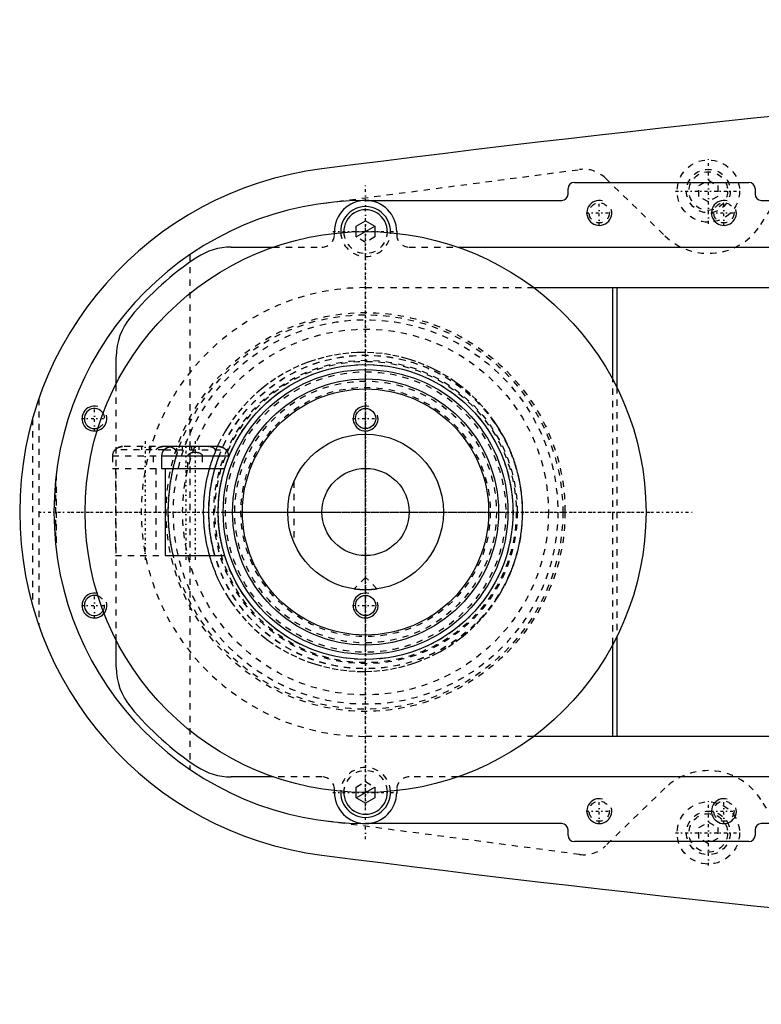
# Model space of a CAD drawing. Extents: x -1055 to 186, y -120 to 120.
# Tile 1 of 8: x -1055 to -936, y -79 to 79. Entities that reach past the tile are written whole.
import ezdxf

# ---------------------------------------------------------------- set-up
doc = ezdxf.new("R2010")
doc.units = 0
doc.linetypes.add('CENTER', pattern=[1.5, 0.45, -0.5, 0.05, -0.5])
doc.linetypes.add('DASHED', pattern=[2, 1, -1])
for name, color, linetype in [('AM_0', 7, 'CONTINUOUS'), ('AM_10', 7, 'CONTINUOUS'), ('AM_3', 7, 'DASHED'), ('AM_7', 7, 'CENTER')]:
    doc.layers.add(name, color=color, linetype=linetype)

msp = doc.modelspace()

# ---------------------------------------------------------------- linework, layer by layer
at = {"layer": 'AM_0', "color": 7, "linetype": 'CONTINUOUS'}
for p, q in [((-966.5, 52.9), (-938.5, 52.9)), ((-967.5, 51), (-967.5, 51.9)), ((-937.5, 51.9), (-937.5, 51)), ((-1000, 50), (-968.5, 50)), ((-936.5, 50), (-830, 50)), ((-1001.5, 45.87), (-1000, 46.73)), ((-1001.5, 44.97), (-1001.5, 45.87)), ((-1000, 46.73), (-998.5, 45.87)), ((-998.5, 45.87), (-998.5, 44.97)), ((-1005, 44.72), (-1005, 45)), ((-995, 45), (-995, 44.72)), ((-1021.56, 42.5), (-1014.79, 42.5)), ((-985.21, 42.5), (-867, 42.5)), ((-973, 36), (-901.33, 36)), ((-960.3, 21.18), (-960.3, 36)), ((-959.7, 36), (-959.7, 20.03)), ((-1040, 20.62), (-1040, 24.92)), ((-1032.26, 10), (-1032.34, 10)), ((-1023.58, 10.5), (-1031.12, 10.5)), ((-1022.36, 10), (-1022.44, 10)), ((-1032.73, 9), (-1032.73, 7)), ((-1032.73, 9), (-1021.98, 9)), ((-1021.98, 8.74), (-1021.98, 9)), ((-1032.73, 7), (-1022.59, 7)), ((-1032.15, 7), (-1032.15, -7)), ((-1032.15, -7), (-1022.59, -7)), ((-959.7, -20.03), (-959.7, -36)), ((-1040, -24.92), (-1040, -20.62)), ((-960.3, -36), (-960.3, -21.18)), ((-901.33, -36), (-973, -36)), ((-1014.79, -42.5), (-1021.56, -42.5)), ((-867, -42.5), (-985.21, -42.5)), ((-1005, -45), (-1005, -44.72)), ((-1001.5, -45.87), (-1001.5, -44.97)), ((-998.5, -44.97), (-998.5, -45.87)), ((-995, -44.72), (-995, -45)), ((-1000, -46.73), (-1001.5, -45.87)), ((-998.5, -45.87), (-1000, -46.73)), ((-968.5, -50), (-1000, -50)), ((-830, -50), (-936.5, -50)), ((-967.5, -51.9), (-967.5, -51)), ((-937.5, -51), (-937.5, -51.9)), ((-938.5, -52.9), (-966.5, -52.9))]:
    msp.add_line(p, q, dxfattribs=at)
for points in [[(-1031.12, 10.5, 0), (-1031.15, 10.5, 0), (-1031.22, 10.5, 0), (-1031.29, 10.49, 0), (-1031.33, 10.49, 0), (-1031.37, 10.48, 0), (-1031.44, 10.47, 0), (-1031.51, 10.45, 0), (-1031.58, 10.43, 0), (-1031.65, 10.41, 0), (-1031.71, 10.38, 0), (-1031.74, 10.37, 0), (-1031.77, 10.36, 0), (-1031.84, 10.33, 0), (-1031.9, 10.29, 0), (-1031.96, 10.25, 0), (-1032.02, 10.21, 0), (-1032.08, 10.17, 0), (-1032.11, 10.14, 0), (-1032.14, 10.12, 0), (-1032.19, 10.07, 0), (-1032.24, 10.03, 0), (-1032.26, 10, 0)], [(-1032.26, 10, 0), (-1032.24, 10.02, 0), (-1032.21, 10.06, 0), (-1032.17, 10.1, 0), (-1032.15, 10.11, 0), (-1032.13, 10.13, 0), (-1032.08, 10.17, 0), (-1032.04, 10.2, 0), (-1031.99, 10.23, 0), (-1031.94, 10.27, 0), (-1031.89, 10.3, 0), (-1031.87, 10.31, 0), (-1031.84, 10.32, 0), (-1031.79, 10.35, 0), (-1031.74, 10.37, 0), (-1031.69, 10.39, 0), (-1031.64, 10.41, 0), (-1031.59, 10.43, 0), (-1031.56, 10.44, 0), (-1031.54, 10.44, 0), (-1031.48, 10.46, 0), (-1031.43, 10.47, 0), (-1031.4, 10.48, 0)], [(-1022.44, 10, 0), (-1022.46, 10.03, 0), (-1022.51, 10.07, 0), (-1022.56, 10.12, 0), (-1022.59, 10.14, 0), (-1022.62, 10.17, 0), (-1022.68, 10.21, 0), (-1022.74, 10.25, 0), (-1022.8, 10.29, 0), (-1022.86, 10.33, 0), (-1022.93, 10.36, 0), (-1022.96, 10.37, 0), (-1022.99, 10.38, 0), (-1023.05, 10.41, 0), (-1023.12, 10.43, 0), (-1023.19, 10.45, 0), (-1023.26, 10.47, 0), (-1023.33, 10.48, 0), (-1023.37, 10.49, 0), (-1023.41, 10.49, 0), (-1023.48, 10.5, 0), (-1023.55, 10.5, 0), (-1023.58, 10.5, 0)], [(-1023.3, 10.48, 0), (-1023.27, 10.47, 0), (-1023.22, 10.46, 0), (-1023.16, 10.44, 0), (-1023.14, 10.44, 0), (-1023.11, 10.43, 0), (-1023.06, 10.41, 0), (-1023.01, 10.39, 0), (-1022.96, 10.37, 0), (-1022.91, 10.35, 0), (-1022.86, 10.32, 0), (-1022.83, 10.31, 0), (-1022.81, 10.3, 0), (-1022.76, 10.27, 0), (-1022.71, 10.23, 0), (-1022.66, 10.2, 0), (-1022.62, 10.17, 0), (-1022.57, 10.13, 0), (-1022.55, 10.11, 0), (-1022.53, 10.1, 0), (-1022.49, 10.06, 0), (-1022.46, 10.02, 0), (-1022.44, 10, 0)], [(-1000, -12.5, 0), (-1000.01, -12.5, 0), (-1000.04, -12.5, 0), (-1000.07, -12.5, 0), (-1000.08, -12.5, 0), (-1000.1, -12.5, 0), (-1000.12, -12.5, 0), (-1000.15, -12.5, 0), (-1000.18, -12.5, 0), (-1000.2, -12.5, 0), (-1000.23, -12.5, 0), (-1000.25, -12.5, 0), (-1000.26, -12.5, 0), (-1000.29, -12.5, 0), (-1000.31, -12.5, 0), (-1000.34, -12.5, 0), (-1000.37, -12.49, 0), (-1000.4, -12.49, 0), (-1000.41, -12.49, 0), (-1000.42, -12.49, 0), (-1000.45, -12.49, 0), (-1000.48, -12.49, 0), (-1000.49, -12.49, 0), (-1000.51, -12.49, 0), (-1000.53, -12.49, 0), (-1000.56, -12.49, 0), (-1000.57, -12.49, 0), (-1000.59, -12.49, 0), (-1000.61, -12.48, 0), (-1000.64, -12.48, 0), (-1000.67, -12.48, 0), (-1000.69, -12.48, 0), (-1000.72, -12.48, 0), (-1000.73, -12.48, 0), (-1000.74, -12.48, 0), (-1000.77, -12.48, 0), (-1000.8, -12.47, 0), (-1000.82, -12.47, 0), (-1000.85, -12.47, 0), (-1000.87, -12.47, 0), (-1000.88, -12.47, 0), (-1000.9, -12.47, 0), (-1000.92, -12.47, 0), (-1000.94, -12.46, 0), (-1000.97, -12.46, 0), (-1000.99, -12.46, 0), (-1001.01, -12.46, 0), (-1001.03, -12.46, 0), (-1001.04, -12.46, 0), (-1001.06, -12.45, 0), (-1001.08, -12.45, 0), (-1001.1, -12.45, 0), (-1001.13, -12.45, 0), (-1001.15, -12.45, 0), (-1001.16, -12.45, 0), (-1001.17, -12.45, 0), (-1001.19, -12.44, 0), (-1001.21, -12.44, 0), (-1001.23, -12.44, 0), (-1001.25, -12.44, 0), (-1001.27, -12.44, 0), (-1001.28, -12.43, 0), (-1001.29, -12.43, 0), (-1001.31, -12.43, 0), (-1001.33, -12.43, 0), (-1001.34, -12.43, 0), (-1001.34, -12.43, 0), (-1001.36, -12.43, 0), (-1001.38, -12.42, 0), (-1001.39, -12.42, 0), (-1001.4, -12.42, 0), (-1001.41, -12.42, 0), (-1001.43, -12.42, 0), (-1001.45, -12.42, 0), (-1001.46, -12.41, 0), (-1001.48, -12.41, 0), (-1001.49, -12.41, 0), (-1001.5, -12.41, 0), (-1001.51, -12.41, 0), (-1001.53, -12.41, 0), (-1001.54, -12.4, 0), (-1001.56, -12.4, 0), (-1001.57, -12.4, 0), (-1001.58, -12.4, 0), (-1001.59, -12.4, 0), (-1001.6, -12.4, 0), (-1001.61, -12.4, 0), (-1001.63, -12.39, 0), (-1001.64, -12.39, 0), (-1001.65, -12.39, 0), (-1001.66, -12.39, 0), (-1001.67, -12.39, 0), (-1001.68, -12.39, 0), (-1001.69, -12.39, 0), (-1001.7, -12.38, 0), (-1001.71, -12.38, 0), (-1001.72, -12.38, 0), (-1001.73, -12.38, 0), (-1001.73, -12.38, 0), (-1001.74, -12.38, 0), (-1001.75, -12.38, 0), (-1001.76, -12.38, 0), (-1001.77, -12.37, 0), (-1001.78, -12.37, 0), (-1001.78, -12.37, 0), (-1001.78, -12.37, 0), (-1001.79, -12.37, 0), (-1001.8, -12.37, 0), (-1001.8, -12.37, 0), (-1001.81, -12.37, 0), (-1001.81, -12.37, 0), (-1001.82, -12.37, 0), (-1001.82, -12.37, 0), (-1001.82, -12.37, 0), (-1001.83, -12.37, 0), (-1001.83, -12.36, 0), (-1001.84, -12.36, 0), (-1001.84, -12.36, 0), (-1001.84, -12.36, 0), (-1001.85, -12.36, 0), (-1001.85, -12.36, 0), (-1001.85, -12.36, 0), (-1001.85, -12.36, 0), (-1001.86, -12.36, 0), (-1001.86, -12.36, 0), (-1001.86, -12.36, 0), (-1001.86, -12.36, 0), (-1001.86, -12.36, 0), (-1001.86, -12.36, 0), (-1001.86, -12.36, 0), (-1001.86, -12.36, 0)], [(-998.14, -12.36, 0), (-998.14, -12.36, 0), (-998.14, -12.36, 0), (-998.14, -12.36, 0), (-998.14, -12.36, 0), (-998.14, -12.36, 0), (-998.14, -12.36, 0), (-998.14, -12.36, 0), (-998.15, -12.36, 0), (-998.15, -12.36, 0), (-998.15, -12.36, 0), (-998.15, -12.36, 0), (-998.16, -12.36, 0), (-998.16, -12.36, 0), (-998.16, -12.36, 0), (-998.17, -12.36, 0), (-998.17, -12.37, 0), (-998.18, -12.37, 0), (-998.18, -12.37, 0), (-998.18, -12.37, 0), (-998.19, -12.37, 0), (-998.19, -12.37, 0), (-998.2, -12.37, 0), (-998.2, -12.37, 0), (-998.21, -12.37, 0), (-998.22, -12.37, 0), (-998.22, -12.37, 0), (-998.22, -12.37, 0), (-998.23, -12.37, 0), (-998.24, -12.38, 0), (-998.25, -12.38, 0), (-998.26, -12.38, 0), (-998.27, -12.38, 0), (-998.27, -12.38, 0), (-998.28, -12.38, 0), (-998.29, -12.38, 0), (-998.3, -12.38, 0), (-998.31, -12.39, 0), (-998.32, -12.39, 0), (-998.33, -12.39, 0), (-998.34, -12.39, 0), (-998.35, -12.39, 0), (-998.36, -12.39, 0), (-998.37, -12.39, 0), (-998.39, -12.4, 0), (-998.4, -12.4, 0), (-998.41, -12.4, 0), (-998.42, -12.4, 0), (-998.43, -12.4, 0), (-998.44, -12.4, 0), (-998.46, -12.4, 0), (-998.47, -12.41, 0), (-998.49, -12.41, 0), (-998.5, -12.41, 0), (-998.51, -12.41, 0), (-998.52, -12.41, 0), (-998.54, -12.41, 0), (-998.55, -12.42, 0), (-998.57, -12.42, 0), (-998.59, -12.42, 0), (-998.6, -12.42, 0), (-998.61, -12.42, 0), (-998.62, -12.42, 0), (-998.64, -12.43, 0), (-998.66, -12.43, 0), (-998.66, -12.43, 0), (-998.67, -12.43, 0), (-998.69, -12.43, 0), (-998.71, -12.43, 0), (-998.72, -12.43, 0), (-998.73, -12.44, 0), (-998.75, -12.44, 0), (-998.77, -12.44, 0), (-998.79, -12.44, 0), (-998.81, -12.44, 0), (-998.83, -12.45, 0), (-998.84, -12.45, 0), (-998.85, -12.45, 0), (-998.87, -12.45, 0), (-998.9, -12.45, 0), (-998.92, -12.45, 0), (-998.94, -12.45, 0), (-998.96, -12.46, 0), (-998.97, -12.46, 0), (-998.99, -12.46, 0), (-999.01, -12.46, 0), (-999.03, -12.46, 0), (-999.06, -12.46, 0), (-999.08, -12.47, 0), (-999.1, -12.47, 0), (-999.12, -12.47, 0), (-999.13, -12.47, 0), (-999.15, -12.47, 0), (-999.18, -12.47, 0), (-999.2, -12.47, 0), (-999.23, -12.48, 0), (-999.26, -12.48, 0), (-999.27, -12.48, 0), (-999.28, -12.48, 0), (-999.31, -12.48, 0), (-999.33, -12.48, 0), (-999.36, -12.48, 0), (-999.39, -12.48, 0), (-999.41, -12.49, 0), (-999.43, -12.49, 0), (-999.44, -12.49, 0), (-999.47, -12.49, 0), (-999.49, -12.49, 0), (-999.51, -12.49, 0), (-999.52, -12.49, 0), (-999.55, -12.49, 0), (-999.58, -12.49, 0), (-999.59, -12.49, 0), (-999.6, -12.49, 0), (-999.63, -12.49, 0), (-999.66, -12.5, 0), (-999.69, -12.5, 0), (-999.71, -12.5, 0), (-999.74, -12.5, 0), (-999.75, -12.5, 0), (-999.77, -12.5, 0), (-999.8, -12.5, 0), (-999.82, -12.5, 0), (-999.85, -12.5, 0), (-999.88, -12.5, 0), (-999.9, -12.5, 0), (-999.92, -12.5, 0), (-999.93, -12.5, 0), (-999.96, -12.5, 0), (-999.99, -12.5, 0), (-1000, -12.5, 0)]]:
    msp.add_polyline3d(points, dxfattribs=at)
for centre, radius in [((-1000, 0), 45), ((-1000, 0), 23.65), ((-1000, 0), 22.85), ((-1000, 0), 21.35), ((-1000, 0), 19.75), ((-1000, 15), 1.62), ((-1000, 0), 12.5), ((-1000, 0), 7), ((-1000, -15), 1.62)]:
    msp.add_circle(centre, radius, dxfattribs=at)
for centre, radius, start, end in [((-623.05, -2920.27), 3000, 91.26165, 97.35313), ((-1000, 0), 55.5, 97.2532, 262.7468), ((-966.5, 51.9), 1, 90, 180), ((-938.5, 51.9), 1, 0, 90), ((-968.5, 51), 1, 270, 0), ((-936.5, 51), 1, 180, 270), ((-1000, 0), 50, 90, 270), ((-1000, 45), 5, 0, 180), ((-1000, 45), 4, 357.4527, 182.5473), ((-1000, 45), 3.5, 357.7713, 182.2287), ((-1021.56, 32.5), 10, 90, 123.5573), ((-1000, 0), 49, 123.5573, 140.2849), ((-1030, 24.92), 10, 140.2849, 180), ((-1043.5, 15), 1.62, 31.4794, 290.4694), ((-1031.23, 9), 1.5, 138.1897, 180), ((-1023.48, 9), 1.5, 0, 41.8103), ((-1043.5, -15), 1.62, 69.5306, 328.5206), ((-1030, -24.92), 10, 180, 219.7151), ((-1000, 0), 49, 219.7151, 236.4427), ((-1021.56, -32.5), 10, 236.4427, 270), ((-1000, -45), 5, 180, 0), ((-1000, -45), 4, 177.4527, 2.5473), ((-1000, -45), 3.5, 177.7713, 2.2287), ((-968.5, -51), 1, 0, 90), ((-936.5, -51), 1, 90, 180), ((-966.5, -51.9), 1, 180, 270), ((-938.5, -51.9), 1, 270, 0), ((-623.05, 2920.27), 3000, 262.64687, 268.73835)]:
    msp.add_arc(centre, radius, start, end, dxfattribs=at)
at = {"layer": 'AM_10', "color": 7, "linetype": 'CONTINUOUS'}
for p, q in [((-1001.5, 44.13), (-998.5, 45.87)), ((-1001.5, -45.87), (-998.5, -44.13))]:
    msp.add_line(p, q, dxfattribs=at)
for centre in [(-962.5, 48), (-942.5, 48), (-1043.5, 15), (-1000, 15), (-1043.5, -15), (-1000, -15), (-962.5, -48), (-942.5, -48)]:
    msp.add_arc(centre, 2, 75, 15, dxfattribs=at)
at = {"layer": 'AM_3', "color": 6, "linetype": 'DASHED'}
for p, q in [((-936.56, 46.13), (-929.22, 57.68)), ((-1006.53, 49.57), (-965.65, 54.96)), ((-961.52, 53.59), (-951.96, 44.32)), ((-946.5, 52.37), (-945, 53.23)), ((-946.5, 50.63), (-946.5, 52.37)), ((-945, 53.23), (-943.5, 52.37)), ((-943.5, 52.37), (-943.5, 50.63)), ((-945, 49.77), (-946.5, 50.63)), ((-943.5, 50.63), (-945, 49.77)), ((-1005, 44.5), (-1005, 44.72)), ((-1001.5, 44.13), (-1001.5, 44.97)), ((-998.5, 44.97), (-998.5, 44.13)), ((-995, 44.72), (-995, 44.5)), ((-1000, 43.27), (-1001.5, 44.13)), ((-998.5, 44.13), (-1000, 43.27)), ((-1028.19, 41.3), (-1028.19, -41.3)), ((-1014.79, 42.5), (-1007, 42.5)), ((-993, 42.5), (-985.21, 42.5)), ((-1000, 36), (-973, 36)), ((-1040, -20.62), (-1040, 20.62)), ((-960.3, -21.18), (-960.3, 21.18)), ((-959.7, 20.03), (-959.7, -20.03)), ((-1052.45, 18.15), (-1052.45, -18.15)), ((-1053.45, 14.95), (-1053.45, -14.95)), ((-1032.26, 10), (-1040.22, 10)), ((-1031.71, 10.5), (-1038.99, 10.5)), ((-1035.95, 10.5), (-1035.95, 10)), ((-1034.75, 10.5), (-1034.75, 10)), ((-1032.26, 10), (-1022.44, 10)), ((-1031.12, 10.5), (-1031.71, 10.5)), ((-1030.34, 9), (-1030.19, 9.51)), ((-1029.45, 10.5), (-1029.45, 10)), ((-1028.25, 10.5), (-1028.25, 10)), ((-1027.95, 10.5), (-1027.95, 10)), ((-1026.75, 10.5), (-1026.75, 10)), ((-1025.21, 10.5), (-1025.17, 10.5)), ((-1025.21, 10.5), (-1025.17, 10.5)), ((-1040.6, 9), (-1040.6, 7)), ((-1040.6, 9), (-1032.73, 9)), ((-1034.1, 9), (-1034.1, 7)), ((-1028.5, 7), (-1028.5, 9)), ((-1026.2, 9), (-1026.2, 7)), ((-1023.6, 8.69), (-1023.6, 9)), ((-1040.6, 7), (-1032.73, 7)), ((-1040.15, 7), (-1040.15, -7)), ((-1033.65, 7), (-1033.65, -7)), ((-1049.77, 4.76), (-1049.77, -4.76)), ((-1049.63, 6.05), (-1049.63, -6.05)), ((-1011.5, 4.9), (-1011.5, -4.9)), ((-1040.15, -7), (-1032.15, -7)), ((-1000, -10.5), (-1001.86, -12.36)), ((-998.14, -12.36), (-1000, -10.5)), ((-973, -36), (-1000, -36)), ((-1007, -42.5), (-1014.79, -42.5)), ((-985.21, -42.5), (-993, -42.5)), ((-1001.5, -44.13), (-1000, -43.27)), ((-1001.5, -44.97), (-1001.5, -44.13)), ((-1000, -43.27), (-998.5, -44.13)), ((-998.5, -44.13), (-998.5, -44.97)), ((-1005, -44.72), (-1005, -44.5)), ((-995, -44.5), (-995, -44.72)), ((-951.96, -44.32), (-961.52, -53.59)), ((-929.22, -57.68), (-936.56, -46.13)), ((-965.65, -54.96), (-1006.53, -49.57)), ((-946.5, -50.63), (-945, -49.77)), ((-945, -49.77), (-943.5, -50.63)), ((-946.5, -52.37), (-946.5, -50.63)), ((-943.5, -50.63), (-943.5, -52.37)), ((-945, -53.23), (-946.5, -52.37)), ((-943.5, -52.37), (-945, -53.23))]:
    msp.add_line(p, q, dxfattribs=at)
for points in [[(-974.81, 0, 0), (-974.81, 0.13, 0), (-974.81, 0.4, 0), (-974.82, 0.66, 0), (-974.82, 0.8, 0), (-974.83, 0.93, 0), (-974.84, 1.2, 0), (-974.85, 1.47, 0), (-974.87, 1.74, 0), (-974.89, 2.01, 0), (-974.91, 2.28, 0), (-974.92, 2.41, 0), (-974.94, 2.55, 0), (-974.97, 2.82, 0), (-975, 3.09, 0), (-975.03, 3.36, 0), (-975.07, 3.63, 0), (-975.11, 3.9, 0), (-975.13, 4.03, 0), (-975.15, 4.17, 0), (-975.2, 4.44, 0), (-975.25, 4.7, 0), (-975.27, 4.84, 0), (-975.3, 4.97, 0), (-975.35, 5.24, 0), (-975.41, 5.51, 0), (-975.44, 5.64, 0), (-975.47, 5.78, 0), (-975.53, 6.05, 0), (-975.6, 6.31, 0), (-975.67, 6.58, 0), (-975.74, 6.84, 0), (-975.82, 7.11, 0), (-975.86, 7.24, 0), (-975.89, 7.37, 0), (-975.98, 7.63, 0), (-976.06, 7.89, 0), (-976.14, 8.15, 0), (-976.23, 8.41, 0), (-976.32, 8.67, 0), (-976.37, 8.8, 0), (-976.42, 8.93, 0), (-976.52, 9.18, 0), (-976.61, 9.44, 0), (-976.72, 9.69, 0), (-976.82, 9.94, 0), (-976.93, 10.19, 0), (-976.98, 10.32, 0), (-977.04, 10.44, 0), (-977.15, 10.69, 0), (-977.26, 10.93, 0), (-977.68, 11.78, 0), (-978.46, 13.17, 0), (-978.88, 13.84, 0), (-979.31, 14.49, 0), (-980.22, 15.73, 0), (-981.17, 16.88, 0), (-982.17, 17.95, 0), (-983.22, 18.96, 0), (-984.34, 19.92, 0), (-984.91, 20.37, 0), (-985.5, 20.8, 0), (-986.72, 21.62, 0), (-987.97, 22.37, 0), (-988.61, 22.71, 0), (-989.26, 23.04, 0), (-990.58, 23.63, 0), (-991.92, 24.14, 0), (-992.6, 24.37, 0), (-993.27, 24.58, 0), (-994.64, 24.93, 0), (-996, 25.21, 0), (-997.35, 25.41, 0), (-998.69, 25.54, 0), (-1000.01, 25.59, 0), (-1000.67, 25.59, 0), (-1001.33, 25.58, 0), (-1002.66, 25.5, 0), (-1004.01, 25.34, 0), (-1005.36, 25.11, 0), (-1006.72, 24.81, 0), (-1008.06, 24.43, 0), (-1008.73, 24.21, 0), (-1009.39, 23.98, 0), (-1010.7, 23.44, 0), (-1011.98, 22.84, 0), (-1013.24, 22.16, 0), (-1014.45, 21.42, 0), (-1015.62, 20.6, 0), (-1016.19, 20.17, 0), (-1016.75, 19.72, 0), (-1017.82, 18.78, 0), (-1018.84, 17.79, 0), (-1019.81, 16.73, 0), (-1020.74, 15.59, 0), (-1021.63, 14.36, 0), (-1022.05, 13.72, 0), (-1022.46, 13.05, 0), (-1023.22, 11.67, 0), (-1023.63, 10.84, 0), (-1023.74, 10.6, 0), (-1023.85, 10.35, 0), (-1023.9, 10.23, 0), (-1023.96, 10.11, 0), (-1024.06, 9.86, 0), (-1024.16, 9.61, 0), (-1024.26, 9.36, 0), (-1024.36, 9.11, 0), (-1024.46, 8.86, 0), (-1024.5, 8.73, 0), (-1024.55, 8.61, 0), (-1024.64, 8.35, 0), (-1024.72, 8.1, 0), (-1024.81, 7.84, 0), (-1024.89, 7.58, 0), (-1024.97, 7.32, 0), (-1025.01, 7.19, 0), (-1025.05, 7.06, 0), (-1025.12, 6.8, 0), (-1025.19, 6.54, 0), (-1025.26, 6.27, 0), (-1025.32, 6.01, 0), (-1025.39, 5.75, 0), (-1025.42, 5.61, 0), (-1025.45, 5.48, 0), (-1025.5, 5.22, 0), (-1025.56, 4.95, 0), (-1025.58, 4.82, 0), (-1025.61, 4.68, 0), (-1025.66, 4.42, 0), (-1025.7, 4.15, 0), (-1025.72, 4.01, 0), (-1025.74, 3.88, 0), (-1025.78, 3.61, 0), (-1025.82, 3.34, 0), (-1025.85, 3.08, 0), (-1025.89, 2.81, 0), (-1025.91, 2.54, 0), (-1025.93, 2.4, 0), (-1025.94, 2.27, 0), (-1025.96, 2, 0), (-1025.98, 1.73, 0), (-1026, 1.47, 0), (-1026.01, 1.2, 0), (-1026.02, 0.93, 0), (-1026.03, 0.8, 0), (-1026.03, 0.66, 0), (-1026.04, 0.4, 0), (-1026.04, 0.13, 0), (-1026.04, 0, 0), (-1026.04, -0.13, 0), (-1026.04, -0.4, 0), (-1026.03, -0.66, 0), (-1026.03, -0.8, 0), (-1026.02, -0.93, 0), (-1026.01, -1.2, 0), (-1026, -1.47, 0), (-1025.98, -1.73, 0), (-1025.96, -2, 0), (-1025.94, -2.27, 0), (-1025.93, -2.4, 0), (-1025.91, -2.54, 0), (-1025.89, -2.81, 0), (-1025.85, -3.08, 0), (-1025.82, -3.34, 0), (-1025.78, -3.61, 0), (-1025.74, -3.88, 0), (-1025.72, -4.01, 0), (-1025.7, -4.15, 0), (-1025.66, -4.42, 0), (-1025.61, -4.68, 0), (-1025.58, -4.82, 0), (-1025.56, -4.95, 0), (-1025.5, -5.22, 0), (-1025.45, -5.48, 0), (-1025.42, -5.61, 0), (-1025.39, -5.75, 0), (-1025.32, -6.01, 0), (-1025.26, -6.27, 0), (-1025.19, -6.54, 0), (-1025.12, -6.8, 0), (-1025.05, -7.06, 0), (-1025.01, -7.19, 0), (-1024.97, -7.32, 0), (-1024.89, -7.58, 0), (-1024.81, -7.84, 0), (-1024.72, -8.1, 0), (-1024.64, -8.35, 0), (-1024.55, -8.61, 0), (-1024.5, -8.73, 0), (-1024.46, -8.86, 0), (-1024.36, -9.11, 0), (-1024.26, -9.36, 0), (-1024.16, -9.61, 0), (-1024.06, -9.86, 0), (-1023.96, -10.11, 0), (-1023.9, -10.23, 0), (-1023.85, -10.35, 0), (-1023.74, -10.6, 0), (-1023.63, -10.84, 0), (-1023.22, -11.67, 0), (-1022.46, -13.05, 0), (-1022.05, -13.72, 0), (-1021.63, -14.36, 0), (-1020.74, -15.59, 0), (-1019.81, -16.73, 0), (-1018.84, -17.79, 0), (-1017.82, -18.78, 0), (-1016.75, -19.72, 0), (-1016.19, -20.17, 0), (-1015.62, -20.6, 0), (-1014.45, -21.42, 0), (-1013.24, -22.16, 0), (-1011.98, -22.84, 0), (-1010.7, -23.44, 0), (-1009.39, -23.98, 0), (-1008.73, -24.21, 0), (-1008.06, -24.43, 0), (-1006.72, -24.81, 0), (-1005.36, -25.11, 0), (-1004.01, -25.34, 0), (-1002.66, -25.5, 0), (-1001.33, -25.58, 0), (-1000.67, -25.59, 0), (-1000.01, -25.59, 0), (-998.69, -25.54, 0), (-997.35, -25.41, 0), (-996, -25.21, 0), (-994.64, -24.93, 0), (-993.27, -24.58, 0), (-992.6, -24.37, 0), (-991.92, -24.14, 0), (-990.58, -23.63, 0), (-989.26, -23.04, 0), (-988.61, -22.71, 0), (-987.97, -22.37, 0), (-986.72, -21.62, 0), (-985.5, -20.8, 0), (-984.91, -20.37, 0), (-984.34, -19.92, 0), (-983.22, -18.96, 0), (-982.17, -17.95, 0), (-981.17, -16.88, 0), (-980.22, -15.73, 0), (-979.31, -14.49, 0), (-978.88, -13.84, 0), (-978.46, -13.17, 0), (-977.68, -11.78, 0), (-977.26, -10.93, 0), (-977.15, -10.69, 0), (-977.04, -10.44, 0), (-976.98, -10.32, 0), (-976.93, -10.19, 0), (-976.82, -9.94, 0), (-976.72, -9.69, 0), (-976.61, -9.44, 0), (-976.52, -9.18, 0), (-976.42, -8.93, 0), (-976.37, -8.8, 0), (-976.32, -8.67, 0), (-976.23, -8.41, 0), (-976.14, -8.15, 0), (-976.06, -7.89, 0), (-975.98, -7.63, 0), (-975.89, -7.37, 0), (-975.86, -7.24, 0), (-975.82, -7.11, 0), (-975.74, -6.84, 0), (-975.67, -6.58, 0), (-975.6, -6.31, 0), (-975.53, -6.05, 0), (-975.47, -5.78, 0), (-975.44, -5.64, 0), (-975.41, -5.51, 0), (-975.35, -5.24, 0), (-975.3, -4.97, 0), (-975.27, -4.84, 0), (-975.25, -4.7, 0), (-975.2, -4.44, 0), (-975.15, -4.17, 0), (-975.13, -4.03, 0), (-975.11, -3.9, 0), (-975.07, -3.63, 0), (-975.03, -3.36, 0), (-975, -3.09, 0), (-974.97, -2.82, 0), (-974.94, -2.55, 0), (-974.92, -2.41, 0), (-974.91, -2.28, 0), (-974.89, -2.01, 0), (-974.87, -1.74, 0), (-974.85, -1.47, 0), (-974.84, -1.2, 0), (-974.83, -0.93, 0), (-974.82, -0.8, 0), (-974.82, -0.66, 0), (-974.81, -0.4, 0), (-974.81, -0.13, 0), (-974.81, 0, 0)], [(-1040.13, 10, 0), (-1040.11, 10.03, 0), (-1040.06, 10.07, 0), (-1040.01, 10.12, 0), (-1039.98, 10.14, 0), (-1039.96, 10.17, 0), (-1039.9, 10.21, 0), (-1039.84, 10.25, 0), (-1039.77, 10.29, 0), (-1039.71, 10.33, 0), (-1039.65, 10.36, 0), (-1039.62, 10.37, 0), (-1039.58, 10.38, 0), (-1039.52, 10.41, 0), (-1039.45, 10.43, 0), (-1039.38, 10.45, 0), (-1039.31, 10.47, 0), (-1039.24, 10.48, 0), (-1039.2, 10.49, 0), (-1039.17, 10.49, 0), (-1039.09, 10.5, 0), (-1039.02, 10.5, 0), (-1038.99, 10.5, 0)], [(-1038.99, 10.5, 0), (-1039.02, 10.5, 0), (-1039.09, 10.5, 0), (-1039.17, 10.49, 0), (-1039.2, 10.49, 0), (-1039.24, 10.48, 0), (-1039.31, 10.47, 0), (-1039.38, 10.45, 0), (-1039.45, 10.43, 0), (-1039.52, 10.41, 0), (-1039.58, 10.38, 0), (-1039.62, 10.37, 0), (-1039.65, 10.36, 0), (-1039.71, 10.33, 0), (-1039.77, 10.29, 0), (-1039.84, 10.25, 0), (-1039.9, 10.21, 0), (-1039.96, 10.17, 0), (-1039.98, 10.14, 0), (-1040.01, 10.12, 0), (-1040.06, 10.07, 0), (-1040.11, 10.03, 0), (-1040.13, 10, 0)], [(-1033.63, 10, 0), (-1033.61, 10.03, 0), (-1033.56, 10.07, 0), (-1033.51, 10.12, 0), (-1033.48, 10.14, 0), (-1033.46, 10.17, 0), (-1033.4, 10.21, 0), (-1033.34, 10.25, 0), (-1033.27, 10.29, 0), (-1033.21, 10.33, 0), (-1033.15, 10.36, 0), (-1033.12, 10.37, 0), (-1033.08, 10.38, 0), (-1033.02, 10.41, 0), (-1032.95, 10.43, 0), (-1032.88, 10.45, 0), (-1032.81, 10.47, 0), (-1032.74, 10.48, 0), (-1032.7, 10.49, 0), (-1032.67, 10.49, 0), (-1032.59, 10.5, 0), (-1032.52, 10.5, 0), (-1032.49, 10.5, 0)], [(-1032.49, 10.5, 0), (-1032.52, 10.5, 0), (-1032.59, 10.5, 0), (-1032.67, 10.49, 0), (-1032.7, 10.49, 0), (-1032.74, 10.48, 0), (-1032.81, 10.47, 0), (-1032.88, 10.45, 0), (-1032.95, 10.43, 0), (-1033.02, 10.41, 0), (-1033.08, 10.38, 0), (-1033.12, 10.37, 0), (-1033.15, 10.36, 0), (-1033.21, 10.33, 0), (-1033.27, 10.29, 0), (-1033.34, 10.25, 0), (-1033.4, 10.21, 0), (-1033.46, 10.17, 0), (-1033.48, 10.14, 0), (-1033.51, 10.12, 0), (-1033.56, 10.07, 0), (-1033.61, 10.03, 0), (-1033.63, 10, 0)], [(-1033.63, 10, 0), (-1033.61, 10.03, 0), (-1033.56, 10.07, 0), (-1033.51, 10.12, 0), (-1033.48, 10.14, 0), (-1033.46, 10.17, 0), (-1033.4, 10.21, 0), (-1033.34, 10.25, 0), (-1033.27, 10.29, 0), (-1033.21, 10.33, 0), (-1033.15, 10.36, 0), (-1033.12, 10.37, 0), (-1033.08, 10.38, 0), (-1033.02, 10.41, 0), (-1032.95, 10.43, 0), (-1032.88, 10.45, 0), (-1032.81, 10.47, 0), (-1032.74, 10.48, 0), (-1032.7, 10.49, 0), (-1032.67, 10.49, 0), (-1032.59, 10.5, 0), (-1032.52, 10.5, 0), (-1032.49, 10.5, 0)], [(-1031.71, 10.5, 0), (-1031.66, 10.5, 0), (-1031.56, 10.49, 0), (-1031.46, 10.48, 0), (-1031.41, 10.47, 0)], [(-1030.57, 10, 0), (-1030.58, 10.02, 0), (-1030.62, 10.06, 0), (-1030.66, 10.09, 0), (-1030.68, 10.11, 0), (-1030.7, 10.13, 0), (-1030.74, 10.16, 0), (-1030.79, 10.2, 0), (-1030.83, 10.23, 0), (-1030.88, 10.26, 0), (-1030.93, 10.29, 0), (-1030.95, 10.31, 0), (-1030.98, 10.32, 0), (-1031.03, 10.34, 0), (-1031.08, 10.37, 0), (-1031.12, 10.39, 0), (-1031.17, 10.41, 0), (-1031.22, 10.42, 0), (-1031.25, 10.43, 0), (-1031.28, 10.44, 0), (-1031.33, 10.45, 0), (-1031.39, 10.47, 0), (-1031.41, 10.47, 0)], [(-1031.4, 10.48, 0), (-1031.35, 10.48, 0), (-1031.26, 10.49, 0), (-1031.16, 10.5, 0), (-1031.12, 10.5, 0)], [(-1028.5, 9, 0), (-1028.5, 9, 0), (-1028.5, 9.01, 0), (-1028.5, 9.01, 0), (-1028.5, 9.01, 0), (-1028.5, 9.01, 0), (-1028.5, 9.02, 0), (-1028.5, 9.02, 0), (-1028.5, 9.03, 0), (-1028.5, 9.03, 0), (-1028.5, 9.04, 0), (-1028.5, 9.04, 0), (-1028.5, 9.04, 0), (-1028.5, 9.05, 0), (-1028.5, 9.05, 0), (-1028.5, 9.05, 0), (-1028.5, 9.06, 0), (-1028.5, 9.06, 0), (-1028.5, 9.07, 0), (-1028.5, 9.07, 0), (-1028.49, 9.07, 0), (-1028.49, 9.08, 0), (-1028.49, 9.08, 0), (-1028.49, 9.08, 0), (-1028.49, 9.08, 0), (-1028.49, 9.09, 0), (-1028.49, 9.09, 0), (-1028.49, 9.09, 0), (-1028.49, 9.1, 0), (-1028.49, 9.1, 0), (-1028.48, 9.12, 0), (-1028.47, 9.14, 0), (-1028.46, 9.16, 0), (-1028.45, 9.19, 0), (-1028.43, 9.21, 0), (-1028.42, 9.22, 0), (-1028.42, 9.23, 0), (-1028.4, 9.25, 0), (-1028.38, 9.27, 0), (-1028.37, 9.29, 0), (-1028.35, 9.3, 0), (-1028.33, 9.32, 0), (-1028.32, 9.33, 0), (-1028.3, 9.34, 0), (-1028.28, 9.36, 0), (-1028.26, 9.37, 0), (-1028.25, 9.38, 0), (-1028.24, 9.39, 0), (-1028.22, 9.4, 0), (-1028.19, 9.41, 0), (-1028.18, 9.42, 0), (-1028.17, 9.42, 0), (-1028.15, 9.43, 0), (-1028.13, 9.45, 0), (-1028.1, 9.46, 0), (-1028.08, 9.47, 0), (-1028.06, 9.48, 0), (-1028.05, 9.48, 0), (-1028.03, 9.49, 0), (-1028.01, 9.49, 0), (-1027.98, 9.5, 0), (-1027.96, 9.51, 0), (-1027.93, 9.52, 0), (-1027.91, 9.53, 0), (-1027.9, 9.53, 0), (-1027.88, 9.53, 0), (-1027.86, 9.54, 0), (-1027.83, 9.55, 0), (-1027.81, 9.55, 0), (-1027.78, 9.56, 0), (-1027.75, 9.56, 0), (-1027.74, 9.57, 0), (-1027.73, 9.57, 0), (-1027.7, 9.57, 0), (-1027.67, 9.58, 0), (-1027.65, 9.58, 0), (-1027.62, 9.58, 0), (-1027.59, 9.59, 0), (-1027.58, 9.59, 0), (-1027.57, 9.59, 0), (-1027.54, 9.59, 0), (-1027.52, 9.59, 0), (-1027.43, 9.6, 0), (-1027.35, 9.6, 0), (-1027.27, 9.6, 0), (-1027.18, 9.59, 0), (-1027.16, 9.59, 0), (-1027.13, 9.59, 0), (-1027.12, 9.59, 0), (-1027.11, 9.59, 0), (-1027.08, 9.58, 0), (-1027.05, 9.58, 0), (-1027.03, 9.58, 0), (-1027, 9.57, 0), (-1026.97, 9.57, 0), (-1026.96, 9.57, 0), (-1026.95, 9.56, 0), (-1026.92, 9.56, 0), (-1026.89, 9.55, 0), (-1026.87, 9.55, 0), (-1026.84, 9.54, 0), (-1026.82, 9.53, 0), (-1026.8, 9.53, 0), (-1026.79, 9.53, 0), (-1026.77, 9.52, 0), (-1026.74, 9.51, 0), (-1026.72, 9.5, 0), (-1026.69, 9.49, 0), (-1026.67, 9.49, 0), (-1026.65, 9.48, 0), (-1026.64, 9.48, 0), (-1026.62, 9.47, 0), (-1026.6, 9.46, 0), (-1026.57, 9.45, 0), (-1026.55, 9.43, 0), (-1026.53, 9.42, 0), (-1026.52, 9.42, 0), (-1026.51, 9.41, 0), (-1026.48, 9.4, 0), (-1026.46, 9.39, 0), (-1026.45, 9.38, 0), (-1026.44, 9.37, 0), (-1026.42, 9.36, 0), (-1026.4, 9.34, 0), (-1026.38, 9.33, 0), (-1026.37, 9.32, 0), (-1026.35, 9.3, 0), (-1026.33, 9.29, 0), (-1026.32, 9.27, 0), (-1026.3, 9.25, 0), (-1026.28, 9.23, 0), (-1026.28, 9.22, 0), (-1026.27, 9.21, 0), (-1026.25, 9.19, 0), (-1026.24, 9.16, 0), (-1026.23, 9.14, 0), (-1026.22, 9.13, 0), (-1026.22, 9.12, 0), (-1026.22, 9.12, 0), (-1026.22, 9.12, 0), (-1026.22, 9.11, 0), (-1026.22, 9.11, 0), (-1026.22, 9.11, 0), (-1026.21, 9.1, 0), (-1026.21, 9.1, 0), (-1026.21, 9.09, 0), (-1026.21, 9.09, 0), (-1026.21, 9.09, 0), (-1026.21, 9.08, 0), (-1026.21, 9.08, 0), (-1026.21, 9.08, 0), (-1026.21, 9.08, 0), (-1026.21, 9.07, 0), (-1026.2, 9.07, 0), (-1026.2, 9.07, 0), (-1026.2, 9.06, 0), (-1026.2, 9.06, 0), (-1026.2, 9.05, 0), (-1026.2, 9.05, 0), (-1026.2, 9.05, 0), (-1026.2, 9.04, 0), (-1026.2, 9.04, 0), (-1026.2, 9.04, 0), (-1026.2, 9.03, 0), (-1026.2, 9.03, 0), (-1026.2, 9.02, 0), (-1026.2, 9.02, 0), (-1026.2, 9.01, 0), (-1026.2, 9.01, 0), (-1026.2, 9.01, 0), (-1026.2, 9.01, 0), (-1026.2, 9, 0), (-1026.2, 9, 0)], [(-1024.07, 10, 0), (-1024.09, 10.03, 0), (-1024.14, 10.07, 0), (-1024.19, 10.12, 0), (-1024.22, 10.14, 0), (-1024.24, 10.17, 0), (-1024.3, 10.21, 0), (-1024.36, 10.25, 0), (-1024.43, 10.29, 0), (-1024.49, 10.33, 0), (-1024.55, 10.36, 0), (-1024.58, 10.37, 0), (-1024.62, 10.38, 0), (-1024.68, 10.41, 0), (-1024.75, 10.43, 0), (-1024.82, 10.45, 0), (-1024.89, 10.47, 0), (-1024.96, 10.48, 0), (-1025, 10.49, 0), (-1025.03, 10.49, 0), (-1025.11, 10.5, 0), (-1025.18, 10.5, 0), (-1025.21, 10.5, 0)], [(-1024.07, 10, 0), (-1024.09, 10.02, 0), (-1024.14, 10.07, 0), (-1024.19, 10.12, 0), (-1024.21, 10.14, 0), (-1024.24, 10.16, 0), (-1024.29, 10.2, 0), (-1024.35, 10.25, 0), (-1024.41, 10.28, 0), (-1024.47, 10.32, 0), (-1024.54, 10.35, 0), (-1024.57, 10.36, 0), (-1024.6, 10.38, 0), (-1024.66, 10.4, 0), (-1024.72, 10.42, 0), (-1024.79, 10.44, 0), (-1024.86, 10.46, 0), (-1024.93, 10.47, 0), (-1024.96, 10.48, 0), (-1025, 10.49, 0), (-1025.07, 10.49, 0), (-1025.14, 10.5, 0), (-1025.17, 10.5, 0)], [(-1023.58, 10.5, 0), (-1023.54, 10.5, 0), (-1023.44, 10.49, 0), (-1023.35, 10.48, 0), (-1023.3, 10.48, 0)], [(-1030.87, 7, 0), (-1030.85, 7.06, 0), (-1030.82, 7.18, 0), (-1030.8, 7.31, 0), (-1030.78, 7.37, 0), (-1030.77, 7.43, 0), (-1030.74, 7.55, 0), (-1030.71, 7.67, 0), (-1030.68, 7.78, 0), (-1030.65, 7.9, 0), (-1030.62, 8.02, 0), (-1030.6, 8.07, 0), (-1030.59, 8.13, 0), (-1030.56, 8.24, 0), (-1030.53, 8.35, 0), (-1030.5, 8.46, 0), (-1030.47, 8.56, 0), (-1030.44, 8.66, 0), (-1030.43, 8.71, 0), (-1030.41, 8.76, 0), (-1030.38, 8.86, 0), (-1030.36, 8.95, 0), (-1030.34, 9, 0)], [(-1024.16, 7, 0), (-1024.13, 7.07, 0), (-1024.09, 7.22, 0), (-1024.05, 7.36, 0), (-1024.03, 7.43, 0), (-1024.01, 7.5, 0), (-1023.96, 7.63, 0), (-1023.92, 7.76, 0), (-1023.88, 7.88, 0), (-1023.84, 8, 0), (-1023.81, 8.11, 0), (-1023.79, 8.16, 0), (-1023.77, 8.21, 0), (-1023.74, 8.3, 0), (-1023.71, 8.39, 0), (-1023.69, 8.44, 0), (-1023.69, 8.45, 0), (-1023.68, 8.47, 0), (-1023.68, 8.47, 0), (-1023.68, 8.48, 0), (-1023.67, 8.49, 0), (-1023.67, 8.5, 0), (-1023.66, 8.52, 0), (-1023.66, 8.53, 0), (-1023.66, 8.54, 0), (-1023.65, 8.54, 0), (-1023.65, 8.55, 0), (-1023.65, 8.56, 0), (-1023.64, 8.57, 0), (-1023.64, 8.58, 0), (-1023.64, 8.59, 0), (-1023.63, 8.6, 0), (-1023.63, 8.6, 0), (-1023.63, 8.61, 0), (-1023.63, 8.62, 0), (-1023.63, 8.62, 0), (-1023.62, 8.63, 0), (-1023.62, 8.63, 0), (-1023.62, 8.64, 0), (-1023.62, 8.64, 0), (-1023.62, 8.65, 0), (-1023.62, 8.65, 0), (-1023.61, 8.66, 0), (-1023.61, 8.66, 0), (-1023.61, 8.67, 0), (-1023.61, 8.67, 0), (-1023.61, 8.67, 0), (-1023.61, 8.68, 0), (-1023.61, 8.68, 0), (-1023.6, 8.68, 0), (-1023.6, 8.68, 0), (-1023.6, 8.69, 0), (-1023.6, 8.69, 0), (-1023.6, 8.69, 0), (-1023.6, 8.69, 0), (-1023.6, 8.69, 0), (-1023.6, 8.69, 0), (-1023.6, 8.69, 0), (-1023.6, 8.69, 0)], [(-1022.59, 7, 0), (-1022.57, 7.08, 0), (-1022.52, 7.23, 0), (-1022.47, 7.38, 0), (-1022.45, 7.45, 0), (-1022.42, 7.52, 0), (-1022.38, 7.66, 0), (-1022.33, 7.79, 0), (-1022.29, 7.92, 0), (-1022.24, 8.04, 0), (-1022.2, 8.15, 0), (-1022.18, 8.2, 0), (-1022.16, 8.25, 0), (-1022.13, 8.35, 0), (-1022.09, 8.44, 0), (-1022.07, 8.49, 0), (-1022.07, 8.5, 0), (-1022.06, 8.51, 0), (-1022.06, 8.52, 0), (-1022.06, 8.53, 0), (-1022.05, 8.54, 0), (-1022.05, 8.55, 0), (-1022.04, 8.56, 0), (-1022.04, 8.58, 0), (-1022.04, 8.59, 0), (-1022.03, 8.59, 0), (-1022.03, 8.6, 0), (-1022.03, 8.61, 0), (-1022.02, 8.62, 0), (-1022.02, 8.63, 0), (-1022.02, 8.64, 0), (-1022.01, 8.65, 0), (-1022.01, 8.65, 0), (-1022.01, 8.66, 0), (-1022.01, 8.66, 0), (-1022, 8.67, 0), (-1022, 8.68, 0), (-1022, 8.68, 0), (-1022, 8.69, 0), (-1021.99, 8.69, 0), (-1021.99, 8.7, 0), (-1021.99, 8.7, 0), (-1021.99, 8.7, 0), (-1021.99, 8.71, 0), (-1021.99, 8.72, 0), (-1021.98, 8.72, 0), (-1021.98, 8.72, 0), (-1021.98, 8.73, 0), (-1021.98, 8.73, 0), (-1021.98, 8.73, 0), (-1021.98, 8.73, 0), (-1021.98, 8.74, 0), (-1021.98, 8.74, 0), (-1021.98, 8.74, 0), (-1021.98, 8.74, 0), (-1021.98, 8.74, 0), (-1021.98, 8.74, 0), (-1021.98, 8.74, 0), (-1021.98, 8.74, 0)], [(-1030.87, -7, 0), (-1030.88, -6.95, 0), (-1030.9, -6.84, 0), (-1030.92, -6.74, 0), (-1030.94, -6.68, 0), (-1030.95, -6.63, 0), (-1030.97, -6.52, 0), (-1030.99, -6.41, 0), (-1031.02, -6.3, 0), (-1031.04, -6.18, 0), (-1031.06, -6.07, 0), (-1031.07, -6.01, 0), (-1031.09, -5.95, 0), (-1031.11, -5.83, 0), (-1031.13, -5.71, 0), (-1031.15, -5.59, 0), (-1031.17, -5.47, 0), (-1031.19, -5.35, 0), (-1031.21, -5.29, 0), (-1031.22, -5.23, 0), (-1031.24, -5.1, 0), (-1031.26, -4.97, 0), (-1031.27, -4.91, 0), (-1031.33, -4.52, 0), (-1031.43, -3.72, 0), (-1031.52, -2.9, 0), (-1031.58, -2.07, 0), (-1031.63, -1.24, 0), (-1031.65, -0.41, 0), (-1031.65, 0, 0), (-1031.65, 0.41, 0), (-1031.63, 1.24, 0), (-1031.58, 2.07, 0), (-1031.52, 2.9, 0), (-1031.43, 3.72, 0), (-1031.33, 4.52, 0), (-1031.27, 4.91, 0), (-1031.26, 4.97, 0), (-1031.24, 5.1, 0), (-1031.22, 5.23, 0), (-1031.21, 5.29, 0), (-1031.19, 5.35, 0), (-1031.17, 5.47, 0), (-1031.15, 5.59, 0), (-1031.13, 5.71, 0), (-1031.11, 5.83, 0), (-1031.09, 5.95, 0), (-1031.07, 6.01, 0), (-1031.06, 6.07, 0), (-1031.04, 6.18, 0), (-1031.02, 6.3, 0), (-1030.99, 6.41, 0), (-1030.97, 6.52, 0), (-1030.95, 6.63, 0), (-1030.94, 6.68, 0), (-1030.92, 6.74, 0), (-1030.9, 6.84, 0), (-1030.88, 6.95, 0), (-1030.87, 7, 0)], [(-1024.16, -7, 0), (-1024.17, -6.96, 0), (-1024.19, -6.87, 0), (-1024.22, -6.77, 0), (-1024.23, -6.72, 0), (-1024.25, -6.68, 0), (-1024.28, -6.58, 0), (-1024.3, -6.47, 0), (-1024.33, -6.37, 0), (-1024.36, -6.26, 0), (-1024.39, -6.15, 0), (-1024.4, -6.1, 0), (-1024.41, -6.04, 0), (-1024.44, -5.93, 0), (-1024.47, -5.81, 0), (-1024.5, -5.69, 0), (-1024.52, -5.57, 0), (-1024.55, -5.45, 0), (-1024.57, -5.39, 0), (-1024.58, -5.33, 0), (-1024.61, -5.2, 0), (-1024.63, -5.08, 0), (-1024.64, -5.02, 0), (-1024.66, -4.95, 0), (-1024.68, -4.82, 0), (-1024.71, -4.69, 0), (-1024.72, -4.63, 0), (-1024.73, -4.56, 0), (-1024.76, -4.43, 0), (-1024.78, -4.3, 0), (-1024.8, -4.16, 0), (-1024.83, -4.02, 0), (-1024.85, -3.89, 0), (-1024.86, -3.82, 0), (-1024.87, -3.75, 0), (-1024.89, -3.61, 0), (-1024.91, -3.47, 0), (-1024.97, -2.98, 0), (-1025.06, -2.12, 0), (-1025.12, -1.26, 0), (-1025.15, -0.42, 0), (-1025.15, 0, 0), (-1025.15, 0.42, 0), (-1025.12, 1.26, 0), (-1025.06, 2.12, 0), (-1024.97, 2.98, 0), (-1024.91, 3.47, 0), (-1024.89, 3.61, 0), (-1024.87, 3.75, 0), (-1024.86, 3.82, 0), (-1024.85, 3.89, 0), (-1024.83, 4.02, 0), (-1024.8, 4.16, 0), (-1024.78, 4.3, 0), (-1024.76, 4.43, 0), (-1024.73, 4.56, 0), (-1024.72, 4.63, 0), (-1024.71, 4.69, 0), (-1024.68, 4.82, 0), (-1024.66, 4.95, 0), (-1024.64, 5.02, 0), (-1024.63, 5.08, 0), (-1024.61, 5.2, 0), (-1024.58, 5.33, 0), (-1024.57, 5.39, 0), (-1024.55, 5.45, 0), (-1024.52, 5.57, 0), (-1024.5, 5.69, 0), (-1024.47, 5.81, 0), (-1024.44, 5.93, 0), (-1024.41, 6.04, 0), (-1024.4, 6.1, 0), (-1024.39, 6.15, 0), (-1024.36, 6.26, 0), (-1024.33, 6.37, 0), (-1024.3, 6.47, 0), (-1024.28, 6.58, 0), (-1024.25, 6.68, 0), (-1024.23, 6.72, 0), (-1024.22, 6.77, 0), (-1024.19, 6.87, 0), (-1024.17, 6.96, 0), (-1024.16, 7, 0)], [(-1022.59, -7, 0), (-1022.59, -7, 0), (-1022.59, -6.99, 0), (-1022.6, -6.98, 0), (-1022.6, -6.97, 0), (-1022.6, -6.96, 0), (-1022.6, -6.95, 0), (-1022.61, -6.94, 0), (-1022.61, -6.93, 0), (-1022.62, -6.92, 0), (-1022.62, -6.91, 0), (-1022.62, -6.9, 0), (-1022.62, -6.9, 0), (-1022.63, -6.88, 0), (-1022.63, -6.87, 0), (-1022.64, -6.82, 0), (-1022.66, -6.78, 0), (-1022.67, -6.74, 0), (-1022.7, -6.65, 0), (-1022.72, -6.55, 0), (-1022.75, -6.45, 0), (-1022.78, -6.35, 0), (-1022.81, -6.25, 0), (-1022.83, -6.19, 0), (-1022.84, -6.14, 0), (-1022.87, -6.03, 0), (-1022.9, -5.91, 0), (-1022.93, -5.8, 0), (-1022.96, -5.68, 0), (-1022.99, -5.56, 0), (-1023, -5.5, 0), (-1023.02, -5.44, 0), (-1023.04, -5.32, 0), (-1023.07, -5.19, 0), (-1023.09, -5.13, 0), (-1023.1, -5.06, 0), (-1023.13, -4.94, 0), (-1023.16, -4.81, 0), (-1023.17, -4.74, 0), (-1023.18, -4.67, 0), (-1023.21, -4.54, 0), (-1023.24, -4.41, 0), (-1023.26, -4.27, 0), (-1023.29, -4.13, 0), (-1023.31, -3.99, 0), (-1023.32, -3.92, 0), (-1023.33, -3.85, 0), (-1023.36, -3.71, 0), (-1023.38, -3.57, 0), (-1023.4, -3.43, 0), (-1023.42, -3.28, 0), (-1023.44, -3.14, 0), (-1023.45, -3.07, 0), (-1023.46, -2.99, 0), (-1023.48, -2.85, 0), (-1023.5, -2.7, 0), (-1023.55, -2.19, 0), (-1023.61, -1.3, 0), (-1023.65, -0.43, 0), (-1023.65, 0, 0), (-1023.65, 0.43, 0), (-1023.61, 1.3, 0), (-1023.55, 2.19, 0), (-1023.5, 2.7, 0), (-1023.48, 2.85, 0), (-1023.46, 2.99, 0), (-1023.45, 3.07, 0), (-1023.44, 3.14, 0), (-1023.42, 3.28, 0), (-1023.4, 3.43, 0), (-1023.38, 3.57, 0), (-1023.36, 3.71, 0), (-1023.33, 3.85, 0), (-1023.32, 3.92, 0), (-1023.31, 3.99, 0), (-1023.29, 4.13, 0), (-1023.26, 4.27, 0), (-1023.24, 4.41, 0), (-1023.21, 4.54, 0), (-1023.18, 4.67, 0), (-1023.17, 4.74, 0), (-1023.16, 4.81, 0), (-1023.13, 4.94, 0), (-1023.1, 5.06, 0), (-1023.09, 5.13, 0), (-1023.07, 5.19, 0), (-1023.04, 5.32, 0), (-1023.02, 5.44, 0), (-1023, 5.5, 0), (-1022.99, 5.56, 0), (-1022.96, 5.68, 0), (-1022.93, 5.8, 0), (-1022.9, 5.91, 0), (-1022.87, 6.03, 0), (-1022.84, 6.14, 0), (-1022.83, 6.19, 0), (-1022.81, 6.25, 0), (-1022.78, 6.35, 0), (-1022.75, 6.45, 0), (-1022.72, 6.55, 0), (-1022.7, 6.65, 0), (-1022.67, 6.74, 0), (-1022.66, 6.78, 0), (-1022.64, 6.82, 0), (-1022.63, 6.87, 0), (-1022.63, 6.88, 0), (-1022.62, 6.9, 0), (-1022.62, 6.9, 0), (-1022.62, 6.91, 0), (-1022.62, 6.92, 0), (-1022.61, 6.93, 0), (-1022.61, 6.94, 0), (-1022.6, 6.95, 0), (-1022.6, 6.96, 0), (-1022.6, 6.97, 0), (-1022.6, 6.98, 0), (-1022.59, 6.99, 0), (-1022.59, 7, 0), (-1022.59, 7, 0)]]:
    msp.add_polyline3d(points, dxfattribs=at)
for centre, radius in [((-945, 51.5), 5), ((-945, 51.5), 3.5), ((-945, 51.5), 3.1), ((-962.5, 48), 1.62), ((-942.5, 48), 1.62), ((-1000, 0), 32), ((-1000, 0), 31.65), ((-1000, 0), 30.85), ((-1000, 0), 29.35), ((-1000, 0), 25.17), ((-1000, 0), 25.15), ((-1000, 0), 24.35), ((-1000, 0), 24.17), ((-1000, 0), 23.67), ((-1000, 0), 22.5), ((-1000, 0), 21), ((-1000, 0), 20), ((-962.5, -48), 1.62), ((-945, -51.5), 5), ((-942.5, -48), 1.62), ((-945, -51.5), 3.5), ((-945, -51.5), 3.1)]:
    msp.add_circle(centre, radius, dxfattribs=at)
for centre, radius, start, end in [((-965, 50), 5, 45.8804, 97.5053), ((-945, 51.5), 10, 225.8804, 327.5532), ((-1007, 44.5), 2, 270, 0), ((-1000, 45), 4, 182.5473, 357.4527), ((-1000, 45), 3.5, 182.2287, 357.7713), ((-993, 44.5), 2, 180, 270), ((-1000, 0), 36, 90, 270), ((-1043.5, 15), 1.62, 290.4694, 31.4794), ((-1039.1, 9), 1.5, 138.1897, 180), ((-1031.6, 9), 1.5, 19.7622, 41.8103), ((-1043.5, -15), 1.62, 328.5206, 69.5306), ((-1000, -45), 4, 2.5473, 177.4527), ((-1007, -44.5), 2, 0, 90), ((-1000, -45), 3.5, 2.2287, 177.7713), ((-993, -44.5), 2, 90, 180), ((-945, -51.5), 10, 32.4468, 134.1196), ((-965, -50), 5, 262.4947, 314.1196)]:
    msp.add_arc(centre, radius, start, end, dxfattribs=at)
at = {"layer": 'AM_7', "color": 4, "linetype": 'CENTER'}
for p, q in [((-945, 46.25), (-945, 56.75)), ((-1000, -52.5), (-1000, 52.5)), ((-950.25, 51.5), (-939.75, 51.5)), ((-962.5, 45.9), (-962.5, 50.1)), ((-942.5, 45.9), (-942.5, 50.1)), ((-964.6, 48), (-960.4, 48)), ((-944.6, 48), (-940.4, 48)), ((-1000, -47.25), (-1000, 47.25)), ((-1005.25, 45), (-994.75, 45)), ((-1000, -33.23), (-1000, 33.23)), ((-1000, -22.05), (-1000, 22.05)), ((-1043.5, 12.9), (-1043.5, 17.1)), ((-1045.6, 15), (-1041.4, 15)), ((-1002.1, 15), (-997.9, 15)), ((-1035.35, 11.38), (-1035.35, -7.87)), ((-1028.85, 11.38), (-1028.85, -7.87)), ((-1028.85, 11.38), (-1028.85, -7.87)), ((-1027.35, 11.38), (-1027.35, -7.87)), ((-1033.23, 0), (-966.77, 0)), ((-1052.5, 0), (-947.5, 0)), ((-1047.25, 0), (-952.75, 0)), ((-1022.05, 0), (-977.95, 0)), ((-1043.5, -17.1), (-1043.5, -12.9)), ((-1045.6, -15), (-1041.4, -15)), ((-1002.1, -15), (-997.9, -15)), ((-1005.25, -45), (-994.75, -45)), ((-962.5, -50.1), (-962.5, -45.9)), ((-945, -56.75), (-945, -46.25)), ((-942.5, -50.1), (-942.5, -45.9)), ((-964.6, -48), (-960.4, -48)), ((-944.6, -48), (-940.4, -48)), ((-950.25, -51.5), (-939.75, -51.5))]:
    msp.add_line(p, q, dxfattribs=at)

doc.saveas('drawing.dxf')
